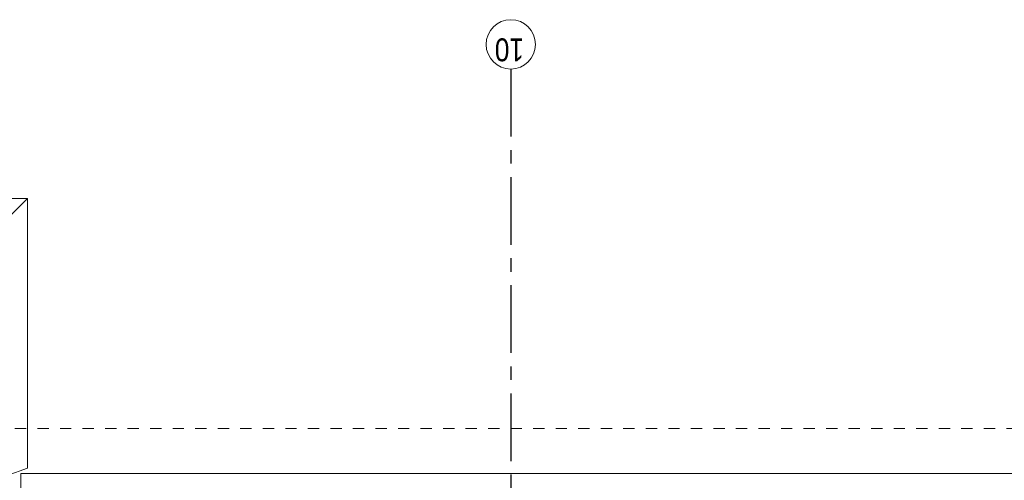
# Model space of a CAD drawing. Header units: millimetres. Extents: x -46954 to 169732, y -26853 to 94136.
# Tile 72 of 174: x -32140 to -24858, y 83228 to 86636. Entities that reach past the tile are written whole.
import ezdxf

# ---------------------------------------------------------------- set-up
doc = ezdxf.new("R2010")
doc.units = ezdxf.units.MM
doc.header["$LTSCALE"] = 400
doc.linetypes.add('CENTER', pattern=[2, 1.25, -0.25, 0.25, -0.25])
doc.linetypes.add('STYLE_01', pattern=[0.416641, 0.208282, -0.208359])
doc.layers.add('Buitenkozijnen', color=140, linetype='Continuous', lineweight=15)
doc.layers.add('None', color=7, linetype='Continuous', lineweight=9)
doc.layers.add('stramien', color=1, linetype='CENTER')
doc.styles.add('Arial Narrow', font='ARIALN.TTF', dxfattribs={"height": 222.25})

msp = doc.modelspace()

# ---------------------------------------------------------------- linework, layer by layer
at = {"layer": 'Buitenkozijnen', "color": 43, "linetype": 'Continuous', "lineweight": 9}
msp.add_line((-32132.03323, 83276.84473), (-6882.73324, 83276.84473), dxfattribs=at)
at = {"layer": 'None', "color": 8, "linetype": 'Continuous', "lineweight": 5}
for p, q in [((-32082.93324, 85311.57274), (-32232.93324, 85161.57274)), ((-32132.03323, 83170.17274), (-32132.03323, 83276.84473))]:
    msp.add_line(p, q, dxfattribs=at)
at = {"layer": 'None', "color": 140, "linetype": 'STYLE_01', "lineweight": 15}
msp.add_line((-45007.73324, 83611.57274), (962.26677, 83611.57274), dxfattribs=at)
at = {"layer": 'None', "color": 140, "linetype": 'Continuous', "lineweight": 15}
msp.add_line((-32232.93306, 83262.52274), (-32082.93324, 83317.11821), dxfattribs=at)
msp.add_lwpolyline([(-41132.53324, 83317.11821), (-41132.53324, 85311.57252), (-32082.93324, 85311.57274), (-32082.93324, 83317.11821)], dxfattribs=at)
at = {"layer": 'None', "color": 43, "linetype": 'Continuous', "lineweight": 9}
msp.add_circle((-28507.73324, 86453.07916), 182.60642, dxfattribs=at)
at = {"layer": 'stramien'}
msp.add_line((-28507.73324, 86270.47274), (-28507.73324, 67562.50274), dxfattribs=at)

# ---------------------------------------------------------------- texts
at = {"layer": 'None', "color": 43, "insert": (-28410.36657, 86328.19583), "char_height": 169.333333, "attachment_point": 1, "rotation": 180, "style": 'Arial Narrow'}
msp.add_mtext('10', dxfattribs=at)

doc.saveas('drawing.dxf')
